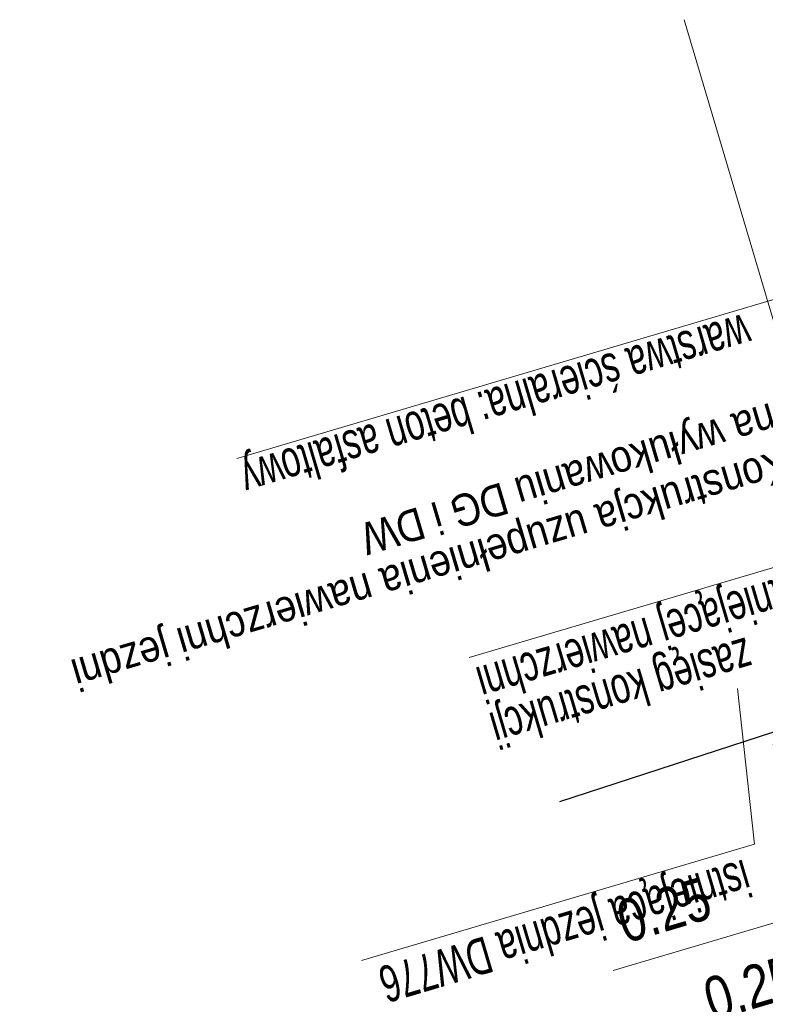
# Model space of a CAD drawing. Header units: metres. Extents: x 7437403 to 7437771, y 5556473 to 5556945.
# Tile 12 of 23: x 7437455.03 to 7437458.08, y 5556907.39 to 5556911.42. Entities that reach past the tile are written whole.
import ezdxf

# ---------------------------------------------------------------- set-up
doc = ezdxf.new("R2010")
doc.units = ezdxf.units.M
doc.header["$MEASUREMENT"] = 0
doc.layers.get('0').update_dxf_attribs({"color": 250})
for name, color, linetype, lineweight in [('12_obrys', 7, 'Continuous', 0), ('3_opisy', 7, 'Continuous', 0), ('konstrukcja jezdni', 7, 'Continuous', 0)]:
    doc.layers.add(name, color=color, linetype=linetype, lineweight=lineweight)
doc.styles.add('Style-Arial', font='arial.ttf')
doc.dimstyles.new('Proszowice', dxfattribs={"dimtxt": 0.175, "dimasz": 0.175, "dimexe": 0.0875, "dimexo": 0.0875, "dimgap": 0.0875, "dimtad": 1, "dimzin": 3, "dimdsep": 46, "dimtxsty": 'Style-Arial', "dimblk": '_Oblique_0.5', "dimcen": 0.09, "dimclrd": 7, "dimadec": 4, "dimazin": 3, "dimtfac": 1, "dimtmove": 0, "dimatfit": 1, "dimldrblk": 'TerminatorOpen_0.5', "dimfxl": 0, "dimfrac": 2, "dimtzin": 3, "dimlwd": 0, "dimarcsym": 0})

# ---------------------------------------------------------------- blocks, each defined once
blk = doc.blocks.new('_Oblique_0.5')
at = {"color": 0, "linetype": 'ByBlock', "lineweight": -2}
for p, q in [((0.5, 0.25), (-0.5, -0.25)), ((0, 0), (-1, 0))]:
    blk.add_line(p, q, dxfattribs=at)
blk = doc.blocks.new('*D87')
at = {"layer": 'Defpoints', "color": 0, "linetype": 'Continuous', "lineweight": 25}
for p in [(7437458.5419, 5556908.7718), (7437458.3041, 5556908.6943), (7437458.6676, 5556907.4679)]:
    blk.add_point(p, dxfattribs=at)
at = {"layer": 'konstrukcja jezdni', "color": 0, "linetype": 'Continuous', "lineweight": -2}
for p, q in [((7437458.5667, 5556908.6879), (7437458.9321, 5556907.4551)), ((7437458.3289, 5556908.6104), (7437458.6924, 5556907.3841))]:
    blk.add_line(p, q, dxfattribs=at)
at = {"layer": 'konstrukcja jezdni', "color": 7, "linetype": 'Continuous', "lineweight": 0}
for p, q in [((7437459.075, 5556907.5887), (7437459.2428, 5556907.6384)), ((7437458.9073, 5556907.539), (7437458.6676, 5556907.4679)), ((7437458.4998, 5556907.4182), (7437457.8145, 5556907.2151))]:
    blk.add_line(p, q, dxfattribs=at)
at = {"layer": 'konstrukcja jezdni', "color": 7, "linetype": 'Continuous', "lineweight": 0, "xscale": 0.175, "yscale": 0.175, "zscale": 0.175}
for p, rotation in [((7437458.9073, 5556907.539), 196.5093889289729), ((7437458.6676, 5556907.4679), 16.50938892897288)]:
    blk.add_blockref('_Oblique_0.5', p, dxfattribs=dict(at, rotation=rotation))
at = {"layer": 'konstrukcja jezdni', "color": 0, "linetype": 'Continuous', "lineweight": 0, "insert": (7437458.023, 5556907.4614), "char_height": 0.175, "attachment_point": 5, "rotation": 16.5094, "style": 'Style-Arial'}
blk.add_mtext('\\H1x;\\W0.8;0.25', dxfattribs=at)
blk = doc.blocks.new('TerminatorOpen_0.5')
at = {"color": 0, "linetype": 'ByBlock', "lineweight": -2}
for q in [(-1, 0.25), (-1, 0), (-1, -0.25)]:
    blk.add_line((0, 0), q, dxfattribs=at)
blk = doc.blocks.new('*D88')
at = {"layer": 'Defpoints', "color": 0, "linetype": 'Continuous', "lineweight": 25}
for p in [(7437458.3268, 5556908.6176), (7437458.089, 5556908.5401), (7437458.3129, 5556907.7848)]:
    blk.add_point(p, dxfattribs=at)
at = {"layer": 'konstrukcja jezdni', "color": 0, "linetype": 'Continuous', "lineweight": -2}
for p, q in [((7437458.3517, 5556908.5337), (7437458.5775, 5556907.7719)), ((7437458.1139, 5556908.4562), (7437458.3378, 5556907.7009))]:
    blk.add_line(p, q, dxfattribs=at)
at = {"layer": 'konstrukcja jezdni', "color": 7, "linetype": 'Continuous', "lineweight": 0}
for p, q in [((7437458.7204, 5556907.9055), (7437458.8882, 5556907.9553)), ((7437458.5526, 5556907.8558), (7437458.3129, 5556907.7848)), ((7437458.1451, 5556907.735), (7437457.4599, 5556907.5319))]:
    blk.add_line(p, q, dxfattribs=at)
at = {"layer": 'konstrukcja jezdni', "color": 7, "linetype": 'Continuous', "lineweight": 0, "xscale": 0.175, "yscale": 0.175, "zscale": 0.175}
for p, rotation in [((7437458.5526, 5556907.8558), 196.5093887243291), ((7437458.3129, 5556907.7848), 16.50938872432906)]:
    blk.add_blockref('_Oblique_0.5', p, dxfattribs=dict(at, rotation=rotation))
at = {"layer": 'konstrukcja jezdni', "color": 0, "linetype": 'Continuous', "lineweight": 0, "insert": (7437457.6684, 5556907.7782), "char_height": 0.175, "attachment_point": 5, "rotation": 16.5094, "style": 'Style-Arial'}
blk.add_mtext('\\H1x;\\W0.8;0.25', dxfattribs=at)

msp = doc.modelspace()

# ---------------------------------------------------------------- linework, layer by layer
at = {"layer": '12_obrys', "color": 7, "linetype": 'Continuous', "lineweight": 30}
msp.add_line((7437459.2893, 5556908.8893), (7437457.2408, 5556908.2215), dxfattribs=at)
at = {"layer": '3_opisy', "color": 7, "linetype": 'Continuous', "lineweight": 0}
for p, q in [((7437458.1814, 5556909.9645), (7437457.7505, 5556911.4183)), ((7437455.9215, 5556909.6246), (7437458.7968, 5556910.4768)), ((7437458.6361, 5556909.3337), (7437456.8712, 5556908.8106)), ((7437458.0383, 5556908.0485), (7437456.4316, 5556907.5723))]:
    msp.add_line(p, q, dxfattribs=at)
at = {"layer": '3_opisy', "color": 7}
msp.add_line((7437458.0383, 5556908.0485), (7437457.9684, 5556908.6841), dxfattribs=at)

# ---------------------------------------------------------------- texts
at = {"layer": '3_opisy', "color": 7, "linetype": 'Continuous', "lineweight": 0, "insert": (7437458.0381, 5556910.0741), "char_height": 0.15, "attachment_point": 1, "rotation": 196.5094, "style": 'Style-Arial'}
msp.add_mtext('\\H1x;\\W0.666667;warstwa ścieralna: beton asfaltowy', dxfattribs=at)
at = {"layer": '3_opisy', "color": 7, "linetype": 'Continuous', "lineweight": 0, "rotation": 196.5094, "style": 'Style-Arial'}
for s, insert, char_height, attachment_point, line_spacing_factor in [('\\pt1.9683;\\H1x;\\W0.85;Konstrukcja uzupełnienia nawierzchni jezdni\\Pna wyłukowaniu DG i DW', (7437458.1954, 5556909.5389), 0.13122, 1, 0.9), ('\\H1x;\\W0.666667;zasięg konstrukcji\\Pistniejącej nawierzchni', (7437456.8777, 5556908.8111), 0.15, 9, 0.776524), ('\\H1x;\\W0.666667;istniejąca jezdnia DW776', (7437456.478, 5556907.5847), 0.15, 9, 0.6)]:
    msp.add_mtext(s, dxfattribs=dict(at, insert=insert, char_height=char_height, attachment_point=attachment_point, line_spacing_factor=line_spacing_factor))

# ---------------------------------------------------------------- dimensions: what is measured, and where the dimension line sits
at = {"layer": 'konstrukcja jezdni', "color": 7, "linetype": 'Continuous', "lineweight": 0}
for base, p1, p2, picture, middle in [((7437458.6676, 5556907.4679), (7437458.5419, 5556908.7718), (7437458.3041, 5556908.6943), '*D87', (7437458.0733, 5556907.2918)), ((7437458.3129, 5556907.7848), (7437458.3268, 5556908.6176), (7437458.089, 5556908.5401), '*D88', (7437457.7186, 5556907.6086))]:
    dim = msp.add_linear_dim(base=base, p1=p1, p2=p2, angle=196.5094, text='\\H1x;\\W0.8;<>', dimstyle='Proszowice', dxfattribs=at)
    dim.commit()
    dim.dimension.update_dxf_attribs({"geometry": picture, "text_midpoint": middle, "dimtype": 160})

doc.saveas('drawing.dxf')
